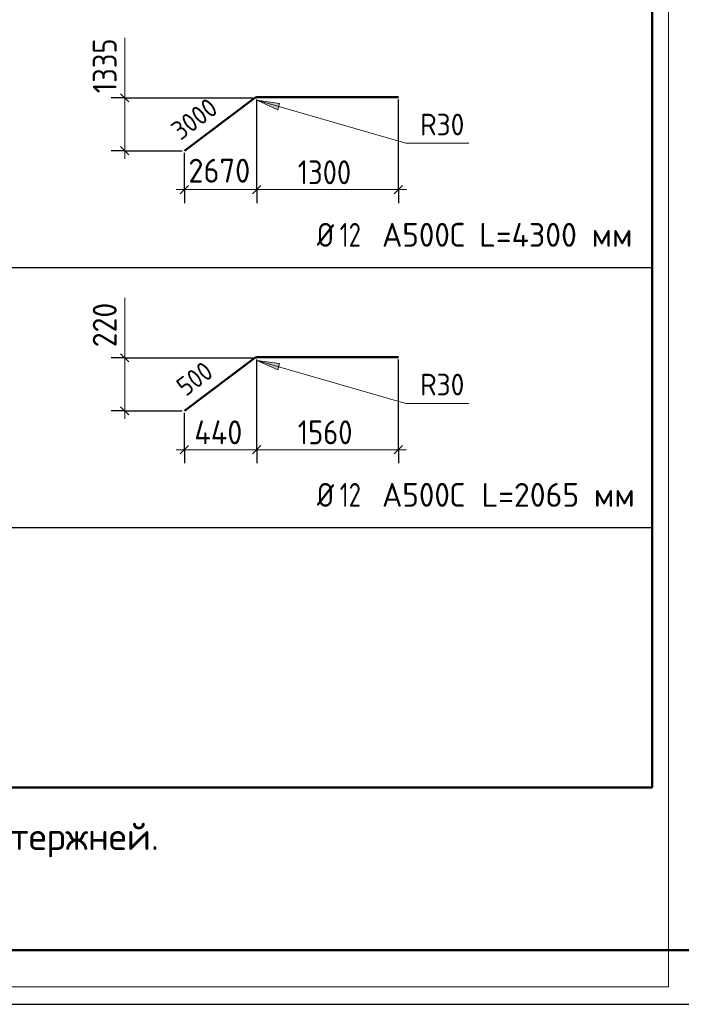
# Model space of a CAD drawing. Header units: millimetres. Extents: x -5 to 21000, y 0 to 14850.
# Tile 2 of 26: x 8082 to 11134, y 0 to 4544. Entities that reach past the tile are written whole.
import ezdxf

# ---------------------------------------------------------------- set-up
doc = ezdxf.new("R2010")
doc.units = ezdxf.units.MM
for name, color, linetype, lineweight in [('Standard', 7, 'Continuous', 25), ('ДОП Верх по Х', 7, 'Continuous', 25), ('Размерная линия_ общее', 7, 'Continuous', 13)]:
    doc.layers.add(name, color=color, linetype=linetype, lineweight=lineweight)
doc.styles.add('ISOCPEUR', font='txt')

msp = doc.modelspace()

# ---------------------------------------------------------------- hatches: boundary and pattern name
at = {"layer": 'Standard', "linetype": 'Continuous', "lineweight": 13, "transparency": 33554687}
for points in [[(9280.6, 4157), (9175.5, 4171.7), (9272.3, 4128.2)], [(9280.6, 2957), (9175.5, 2971.7), (9272.3, 2928.2)]]:
    msp.add_hatch(color=7, dxfattribs=at).paths.add_polyline_path(points)

# ---------------------------------------------------------------- linework, layer by layer
at = {"layer": 'Standard', "color": 7, "linetype": 'Continuous', "lineweight": 50, "transparency": 33554687}
for p, q in [((11000, 1000), (11000, 5350)), ((2000, 1000), (11000, 1000))]:
    msp.add_line(p, q, dxfattribs=at)
at = {"layer": 'Standard', "color": 7, "linetype": 'Continuous', "lineweight": 13, "transparency": 33554687}
for p, q in [((8566.4, 4183.1), (8566.4, 4459.6)), ((9175.5, 4171.7), (9175.5, 4171.7)), ((9175.5, 4171.7), (9175.5, 4171.7)), ((9175.5, 4171.7), (9175.5, 4171.7)), ((9175.5, 4171.7), (9272.3, 4128.2)), ((9280.6, 4157), (9175.5, 4171.7)), ((9272.3, 4128.2), (9280.6, 4157)), ((9276.4, 4142.6), (9283.6, 4140.5)), ((8566.4, 2983.1), (8566.4, 3259.6)), ((9175.5, 2971.7), (9175.5, 2971.7)), ((9175.5, 2971.7), (9175.5, 2971.7)), ((9175.5, 2971.7), (9175.5, 2971.7)), ((9175.5, 2971.7), (9272.3, 2928.2)), ((9280.6, 2957), (9175.5, 2971.7)), ((9272.3, 2928.2), (9280.6, 2957)), ((9276.4, 2942.6), (9283.6, 2940.5))]:
    msp.add_line(p, q, dxfattribs=at)
at = {"layer": 'Standard', "color": 7, "linetype": 'Continuous', "lineweight": 35, "transparency": 33554687}
for p in [(11000, 4150), (11000, 2950)]:
    msp.add_line(p, (11000, 1000), dxfattribs=at)
at = {"layer": 'Standard', "color": 7, "linetype": 'Continuous', "lineweight": -3, "transparency": 33554687}
for p, q in [((2000, 3400), (11000, 3400)), ((2000, 2200), (11000, 2200)), ((2000, 1000), (11000, 1000))]:
    msp.add_line(p, q, dxfattribs=at)
at = {"layer": 'Standard', "color": 7, "linetype": 'Continuous', "lineweight": 13, "transparency": 33554687}
for points in [[(-5, 0), (14800, 0), (14800, 14850)], [(11075.3, 5986.5), (1812.6, 5986.5), (1812.6, 81), (11075.3, 81), (11075.3, 5986.5)], [(10154.8, 3973.2), (9863.4, 3973.2), (9175.5, 4171.7)], [(10154.8, 2773.2), (9863.4, 2773.2), (9175.5, 2971.7)]]:
    msp.add_lwpolyline(points, dxfattribs=at)
at = {"layer": 'Standard', "color": 7, "linetype": 'Continuous', "lineweight": 25, "transparency": 33554687}
msp.add_lwpolyline([(0, 0), (21000, 0), (21000, 14850), (0, 14850), (0, 0)], close=True, dxfattribs=at)
at = {"layer": 'Standard', "color": 7, "linetype": 'Continuous', "lineweight": 50, "transparency": 33554687}
msp.add_lwpolyline([(1000, 14600), (20750, 14600), (20750, 250), (1000, 250), (1000, 14600)], close=True, dxfattribs=at)
at = {"layer": 'ДОП Верх по Х', "color": 7, "linetype": 'Continuous', "lineweight": 50, "transparency": 33554687}
for p, q in [((8841.7, 3939.1), (9167, 4183.1)), ((9175.5, 4186), (9829, 4186)), ((8841.7, 2739.1), (9167, 2983.1)), ((9175.5, 2986), (9829, 2986))]:
    msp.add_line(p, q, dxfattribs=at)
for centre in [(9175.5, 4171.7), (9175.5, 2971.7)]:
    msp.add_arc(centre, 14.3, 90, 126.8699, dxfattribs=at)
at = {"layer": 'Размерная линия_ общее', "color": 253, "linetype": 'Continuous', "lineweight": -3, "true_color": 0xa0a0a0, "transparency": 33554687}
for p, q in [((8566.4, 4183.1), (8503.9, 4183.1)), ((8566.4, 4183.1), (8628.9, 4183.1)), ((8566.4, 4183.1), (9157, 4183.1)), ((9829, 3759.5), (9829, 4176)), ((8566.4, 3939.1), (8503.9, 3939.1)), ((8566.4, 3939.1), (8628.9, 3939.1)), ((8566.4, 3939.1), (8831.7, 3939.1)), ((8841.7, 3759.5), (8841.7, 3929.1)), ((8841.7, 3759.5), (8841.7, 3822)), ((9175.5, 3759.5), (9175.5, 3822)), ((9829, 3759.5), (9829, 3822)), ((8841.7, 3759.5), (8841.7, 3697)), ((9175.5, 3759.5), (9175.5, 3697)), ((9829, 3759.5), (9829, 3697)), ((8566.4, 2983.1), (8503.9, 2983.1)), ((8566.4, 2983.1), (8628.9, 2983.1)), ((8566.4, 2983.1), (9157, 2983.1)), ((9829, 2559.5), (9829, 2976)), ((8566.4, 2739.1), (8503.9, 2739.1)), ((8566.4, 2739.1), (8628.9, 2739.1)), ((8566.4, 2739.1), (8831.7, 2739.1)), ((8841.7, 2559.5), (8841.7, 2729.1)), ((8841.7, 2559.5), (8841.7, 2622)), ((9175.5, 2559.5), (9175.5, 2622)), ((9829, 2559.5), (9829, 2622)), ((8841.7, 2559.5), (8841.7, 2497)), ((9175.5, 2559.5), (9175.5, 2497)), ((9829, 2559.5), (9829, 2497))]:
    msp.add_line(p, q, dxfattribs=at)
at = {"layer": 'Размерная линия_ общее', "color": 7, "linetype": 'Continuous', "lineweight": 25, "transparency": 33554687}
for p, q in [((8585.1, 4164.4), (8547.6, 4201.9)), ((8585.1, 3920.4), (8547.6, 3957.9)), ((8822.9, 3740.7), (8860.4, 3778.2)), ((9156.8, 3740.7), (9194.3, 3778.2)), ((9810.2, 3740.7), (9847.7, 3778.2)), ((8585.1, 2964.4), (8547.6, 3001.9)), ((8585.1, 2720.4), (8547.6, 2757.9)), ((8822.9, 2540.7), (8860.4, 2578.2)), ((9156.8, 2540.7), (9194.3, 2578.2)), ((9810.2, 2540.7), (9847.7, 2578.2))]:
    msp.add_line(p, q, dxfattribs=at)
at = {"layer": 'Размерная линия_ общее', "color": 7, "linetype": 'Continuous', "lineweight": 13, "transparency": 33554687}
for p, q in [((8566.4, 4183.1), (8566.4, 4220.6)), ((8566.4, 3939.1), (8566.4, 3901.6)), ((8841.7, 3759.5), (8804.2, 3759.5)), ((8841.7, 3759.5), (9175.5, 3759.5)), ((9175.5, 3759.5), (9829, 3759.5)), ((9829, 3759.5), (9866.5, 3759.5)), ((8566.4, 2983.1), (8566.4, 3020.6)), ((8566.4, 2739.1), (8566.4, 2983.1)), ((8566.4, 2739.1), (8566.4, 2701.6)), ((8841.7, 2559.5), (8804.2, 2559.5)), ((8841.7, 2559.5), (9175.5, 2559.5)), ((9175.5, 2559.5), (9829, 2559.5)), ((9829, 2559.5), (9866.5, 2559.5))]:
    msp.add_line(p, q, dxfattribs=at)
msp.add_lwpolyline([(8566.4, 3939.1), (8566.4, 4172.5), (8566.4, 4172.5), (8566.4, 4183.1)], dxfattribs=at)
at = {"layer": 'Размерная линия_ общее', "color": 253, "linetype": 'Continuous', "lineweight": -3, "true_color": 0xa0a0a0, "transparency": 33554687}
for points in [[(9175.5, 3759.5), (9175.5, 3770.5), (9175.5, 3770.5), (9175.5, 4104.3), (9175.5, 4104.3), (9175.5, 4176)], [(9175.5, 2559.5), (9175.5, 2568), (9175.5, 2568), (9175.5, 2976)]]:
    msp.add_lwpolyline(points, dxfattribs=at)

# ---------------------------------------------------------------- texts
at = {"layer": 'Standard', "color": 7, "linetype": 'Continuous', "lineweight": 18, "transparency": 33554687, "char_height": 100, "width": 265.65, "attachment_point": 7, "style": 'ISOCPEUR'}
for insert in [(9929.7, 4009.9), (9929.7, 2809.9)]:
    msp.add_mtext('\\W0.92;R30', dxfattribs=dict(at, insert=insert))
at = {"layer": 'Standard', "color": 7, "linetype": 'Continuous', "lineweight": 25, "transparency": 33554687, "attachment_point": 7, "style": 'ISOCPEUR'}
for s, insert, char_height, width in [('\\W0.83;Ø', (9453.3, 3495.8), 110, 155.839), ('\\W0.75;12', (9558.6, 3495.8), 110, 173.171), ('\\W0.95;А500С', (9753.5, 3495.8), 110, 458.877), ('\\W0.97;L=4300 мм', (10202, 3495.8), 110, 767.918), ('\\W0.83;Ø', (9453.3, 2295.8), 110, 155.839), ('\\W0.75;12', (9558.6, 2295.8), 110, 173.171), ('\\W0.95;А500С', (9753.5, 2295.8), 110, 458.877), ('\\W0.97;L=2065 мм', (10213, 2295.8), 110, 756.871), ('\\W1.00;* - Размеры гнутых элементов даны по внутренним граням стержней. ', (3045.4, 678.1), 125, 5827.967)]:
    msp.add_mtext(s, dxfattribs=dict(at, insert=insert, char_height=char_height, width=width))
at = {"layer": 'ДОП Верх по Х', "color": 7, "linetype": 'Continuous', "lineweight": 18, "transparency": 33554687, "char_height": 87.5, "attachment_point": 7, "rotation": 36.8699, "style": 'ISOCPEUR'}
for s, insert, width in [('\\W0.93;3000', (8823.9, 3983.6), 285.612), ('\\W0.91;500', (8848.4, 2801.9), 223.52)]:
    msp.add_mtext(s, dxfattribs=dict(at, insert=insert, width=width))
at = {"layer": 'Размерная линия_ общее', "color": 7, "linetype": 'Continuous', "lineweight": 25, "transparency": 33554687, "char_height": 110, "attachment_point": 7, "rotation": 90, "style": 'ISOCPEUR'}
for s, insert, width in [('\\W0.87;1335', (8529.2, 4204.6), 333.451), ('\\W0.91;220', (8529.2, 3032.1), 280.99)]:
    msp.add_mtext(s, dxfattribs=dict(at, insert=insert, width=width))
at = {"layer": 'Размерная линия_ общее', "color": 7, "linetype": 'Continuous', "lineweight": 25, "transparency": 33554687, "char_height": 110, "attachment_point": 7, "style": 'ISOCPEUR'}
for s, insert, width in [('\\W0.93;2670', (8860.1, 3792), 359.054), ('\\W0.87;1300', (9364.8, 3784.5), 333.455), ('\\W0.92;440', (8887.6, 2584.5), 303.428), ('\\W0.87;1560', (9364.8, 2584.5), 333.455)]:
    msp.add_mtext(s, dxfattribs=dict(at, insert=insert, width=width))

doc.saveas('drawing.dxf')
